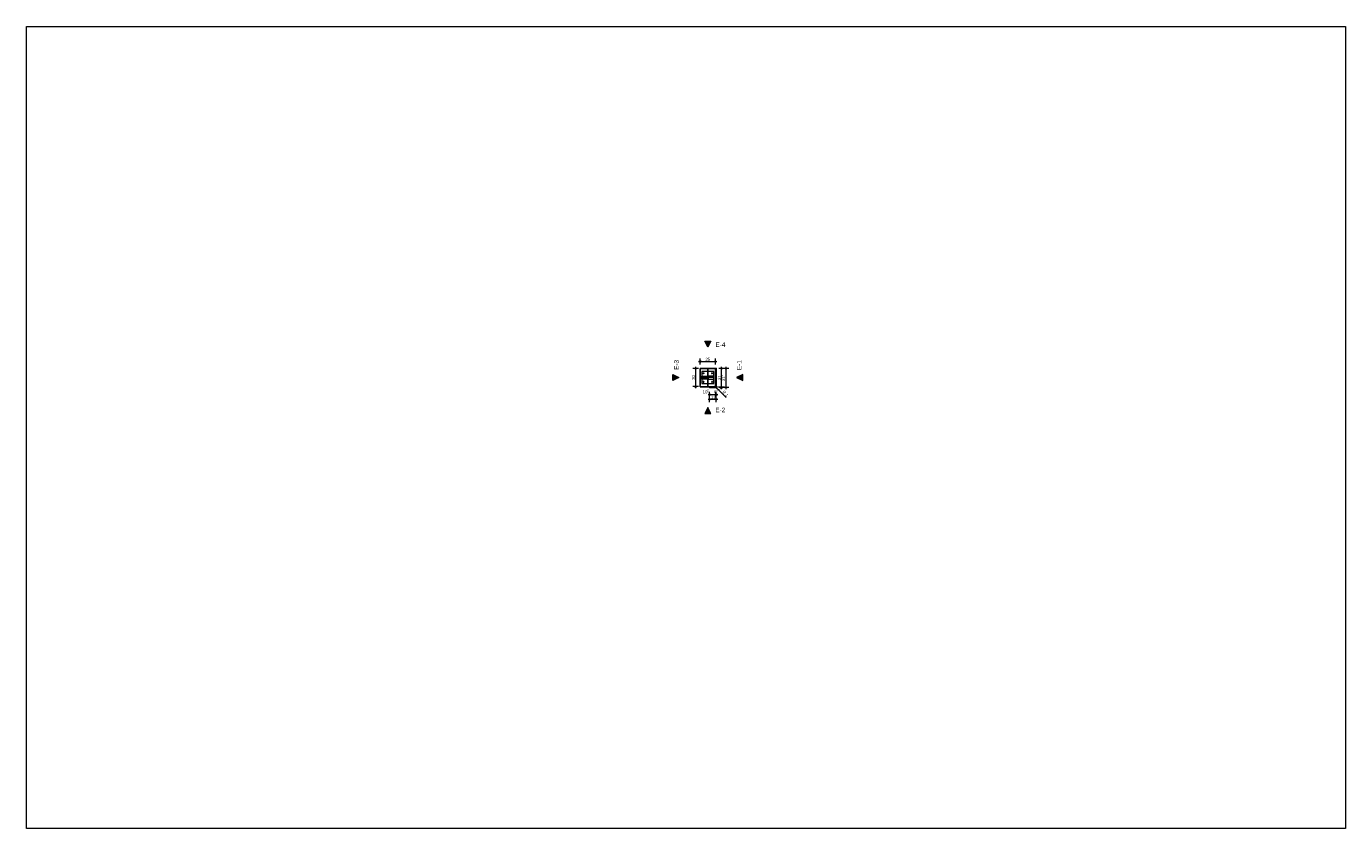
# Model space of a CAD drawing. Header units: millimetres. Extents: x 64850 to 1435566, y -594079 to 57306.
# Tile 1 of 121: x 64850 to 86587, y 44097 to 57306. Entities that reach past the tile are written whole.
import ezdxf

# ---------------------------------------------------------------- set-up
doc = ezdxf.new("R2010")
doc.units = ezdxf.units.MM
doc.header["$MEASUREMENT"] = 0
for name, pattern in [('Kropki i Kreski', [670.277762, 352.777767, -176.388884, 0, -141.111112]), ('Przerywana', [564.444447, 282.222223, -282.222223]), ('Wipeout_Contour', [1000, 0, -1000])]:
    doc.linetypes.add(name, pattern=pattern)
for name, color, linetype, lineweight in [('0_Nr_pióra__102', 8, 'Continuous', 5), ('2D - Ogólne_Nr_pióra__21', 7, 'Continuous', 25), ('_MDCP cyfrowa_Nr_pióra__102', 8, 'Continuous', 5), ('Konstrukcja - Słupy_Nr_pióra__1', 7, 'Continuous', 13), ('Wymiarowanie - Ogólne_Nr_pióra__46', 5, 'Continuous', 15), ('Znaczniki - Elewacje_Nr_pióra__1', 7, 'Continuous', 13)]:
    doc.layers.add(name, color=color, linetype=linetype, lineweight=lineweight)
for name, color, linetype, lineweight, true_color in [('2D - Ogólne_Nr_pióra__82', 7, 'Continuous', 13, 0xaaaaaa), ('Konstrukcja - Stropy_Nr_pióra__89', 7, 'Continuous', 13, 0x71cebe), ('Konstrukcja - Ściany zew_Nr_pióra__87', 7, 'Continuous', 13, 0x6a6a6a), ('Wnętrze - Umeblowanie_Nr_pióra__69', 7, 'Continuous', 13, 0x71cebe), ('Wnętrze - Umeblowanie_Nr_pióra__90', 7, 'Continuous', 13, 0x00bfbf), ('Wymiarowanie - Ogólne_Nr_pióra__45', 7, 'Continuous', 15, 0x40a5ff), ('Wymiarowanie - Ogólne_Nr_pióra__85', 7, 'Continuous', 13, 0x80c2ff)]:
    doc.layers.add(name, color=color, linetype=linetype, lineweight=lineweight, true_color=true_color)
for name, color, linetype in [('Konstrukcja - Stropy', 7, 'Continuous'), ('Konstrukcja - Słupy', 7, 'Continuous'), ('Konstrukcja - Ściany zew', 7, 'Continuous'), ('Wnętrze - Umeblowanie', 7, 'Continuous'), ('Wymiarowanie - Ogólne', 7, 'Continuous'), ('Znaczniki - Elewacje', 7, 'Continuous')]:
    doc.layers.add(name, color=color, linetype=linetype)
doc.styles.add('STYL_AUTOMATYCZNY_1', font='arial.ttf')
doc.dimstyles.new('STYL_AUTOMATYCZNY__1', dxfattribs={"dimtxt": 50, "dimasz": 47.5, "dimexe": 0.18, "dimexo": 0.0625, "dimgap": 0, "dimtad": 1, "dimtih": 1, "dimtoh": 1, "dimdec": 0, "dimlfac": 0.1, "dimzin": 0, "dimdsep": 46, "dimtxsty": 'STYL_AUTOMATYCZNY_1', "dimblk": 'ARROWHEAD_11', "dimblk1": 'ARROWHEAD_11', "dimblk2": 'ARROWHEAD_11', "dimcen": 0.09, "dimse1": 1, "dimse2": 1, "dimclrd": 256, "dimclre": 256, "dimclrt": 5, "dimazin": 0, "dimtfac": 1, "dimtdec": 4, "dimtmove": 0, "dimatfit": 3, "dimfxl": 1, "dimtolj": 1, "dimtzin": 0, "dimarcsym": 0})
doc.dimstyles.new('STYL_AUTOMATYCZNY__2', dxfattribs={"dimtxt": 50, "dimasz": 47.5, "dimexe": 0.18, "dimexo": 0.0625, "dimgap": 0, "dimtad": 1, "dimdec": 0, "dimlfac": 0.1, "dimzin": 0, "dimdsep": 46, "dimtxsty": 'STYL_AUTOMATYCZNY_1', "dimblk": 'ARROWHEAD_11', "dimblk1": 'ARROWHEAD_11', "dimblk2": 'ARROWHEAD_11', "dimcen": 0.09, "dimse1": 1, "dimse2": 1, "dimclrd": 256, "dimclre": 256, "dimclrt": 5, "dimazin": 0, "dimtfac": 1, "dimtdec": 4, "dimtmove": 0, "dimatfit": 3, "dimfxl": 1, "dimtolj": 1, "dimtzin": 0, "dimarcsym": 0})
doc.dimstyles.new('STYL_AUTOMATYCZNY__3', dxfattribs={"dimtxt": 50, "dimasz": 47.5, "dimexe": 0.18, "dimexo": 0.0625, "dimgap": 0, "dimtad": 1, "dimtih": 1, "dimtoh": 1, "dimdec": 0, "dimlfac": 0.1, "dimzin": 0, "dimdsep": 46, "dimtxsty": 'STYL_AUTOMATYCZNY_1', "dimblk": 'ARROWHEAD_11', "dimblk1": 'ARROWHEAD_11', "dimblk2": 'ARROWHEAD_11', "dimcen": 0.09, "dimse1": 1, "dimse2": 1, "dimclrd": 256, "dimclre": 256, "dimclrt": 5, "dimazin": 0, "dimtfac": 1, "dimtdec": 4, "dimtmove": 2, "dimatfit": 3, "dimfxl": 1, "dimtolj": 1, "dimtzin": 0, "dimarcsym": 0})
doc.dimstyles.new('STYL_AUTOMATYCZNY__4', dxfattribs={"dimtxt": 50, "dimasz": 47.5, "dimexe": 0.18, "dimexo": 0.0625, "dimgap": 0, "dimtad": 1, "dimdec": 0, "dimlfac": 0.1, "dimzin": 0, "dimdsep": 46, "dimtxsty": 'STYL_AUTOMATYCZNY_1', "dimblk": 'ARROWHEAD_11', "dimblk1": 'ARROWHEAD_11', "dimblk2": 'ARROWHEAD_11', "dimcen": 0.09, "dimse1": 1, "dimse2": 1, "dimclrd": 256, "dimclre": 256, "dimclrt": 5, "dimazin": 0, "dimtfac": 1, "dimtdec": 4, "dimtmove": 2, "dimatfit": 3, "dimfxl": 1, "dimtolj": 1, "dimtzin": 0, "dimarcsym": 0})
doc.dimstyles.new('STYL_AUTOMATYCZNY__5', dxfattribs={"dimtxt": 50, "dimasz": 18.357488, "dimexe": 0.18, "dimexo": 40, "dimgap": 0, "dimtad": 1, "dimdec": 0, "dimlfac": 0.1, "dimzin": 0, "dimdsep": 46, "dimtxsty": 'STYL_AUTOMATYCZNY_1', "dimblk": 'ARROWHEAD_5', "dimblk1": 'ARROWHEAD_5', "dimblk2": 'ARROWHEAD_5', "dimcen": 0.09, "dimclrd": 256, "dimclre": 256, "dimclrt": 5, "dimazin": 0, "dimtfac": 1, "dimtdec": 4, "dimtmove": 0, "dimatfit": 3, "dimfxl": 1, "dimtolj": 1, "dimtzin": 0, "dimarcsym": 0})

# ---------------------------------------------------------------- blocks, each defined once
blk = doc.blocks.new('Strop_1_3', base_point=(75977, 51424))
at = {"layer": 'Konstrukcja - Stropy_Nr_pióra__89', "color": 123, "linetype": 'Continuous', "lineweight": 13, "true_color": 0x71cebe, "flags": 128}
blk.add_lwpolyline([(75977, 51424), (76177, 51424), (76177, 51624), (75977, 51624)], close=True, dxfattribs=at)
for points in [[(76007, 51601, 1), (76007, 51586, 1)], [(76147, 51586, 1), (76147, 51601, 1)], [(76007, 51446, 1), (76007, 51461, 1)], [(76147, 51446, 1), (76147, 51461, 1)]]:
    blk.add_lwpolyline(points, format="xyb", close=True, dxfattribs=at)
blk = doc.blocks.new('Strop_2_3', base_point=(76072, 51374))
at = {"layer": 'Konstrukcja - Stropy_Nr_pióra__89', "color": 123, "linetype": 'Continuous', "lineweight": 13, "true_color": 0x71cebe, "flags": 128}
blk.add_lwpolyline([(76072, 51374), (76082, 51374), (76082, 51674), (76072, 51674)], close=True, dxfattribs=at)
blk = doc.blocks.new('Teownik 27')
at = {"layer": 'Wnętrze - Umeblowanie_Nr_pióra__69', "color": 123, "linetype": 'Kropki i Kreski', "lineweight": 13, "true_color": 0x71cebe}
blk.add_line((0, 0), (95, 0), dxfattribs=at)
at = {"layer": 'Wnętrze - Umeblowanie_Nr_pióra__90', "color": 132, "linetype": 'Continuous', "lineweight": 13, "true_color": 0x00bfbf}
for p, q in [((47.5, 25), (0, 25)), ((0, 25), (0, 0)), ((0, 0), (0, -25)), ((95, 25), (47.5, 25)), ((95, 0), (95, 25)), ((95, -25), (95, 0)), ((0, -25), (47.5, -25)), ((47.5, -25), (95, -25))]:
    blk.add_line(p, q, dxfattribs=at)
blk = doc.blocks.new('Ściana_1_3', base_point=(76205, 51364))
at = {"color": 254, "linetype": 'Wipeout_Contour', "lineweight": 0, "ltscale": 367428.887113}
blk.add_wipeout([(76205, 51364), (76107, 51364), (76107, 51359), (76205, 51359)], dxfattribs=at).dxf.layer = 'Konstrukcja - Ściany zew'
at = {"layer": 'Konstrukcja - Ściany zew_Nr_pióra__87', "color": 251, "linetype": 'Continuous', "lineweight": 13, "true_color": 0x6a6a6a, "flags": 128}
for points in [[(76205, 51364), (76107, 51364)], [(76107, 51364), (76107, 51359)], [(76107, 51359), (76205, 51359)]]:
    blk.add_lwpolyline(points, dxfattribs=at)
blk = doc.blocks.new('Ściana_2_3', base_point=(76212, 51371))
at = {"color": 254, "linetype": 'Wipeout_Contour', "lineweight": 0, "ltscale": 367984.910829}
blk.add_wipeout([(76217, 51371), (76217, 51674), (76212, 51674), (76212, 51371)], dxfattribs=at).dxf.layer = 'Konstrukcja - Ściany zew'
at = {"layer": 'Konstrukcja - Ściany zew_Nr_pióra__87', "color": 251, "linetype": 'Continuous', "lineweight": 13, "true_color": 0x6a6a6a, "flags": 128}
for points in [[(76217, 51674), (76212, 51674)], [(76212, 51674), (76212, 51371)], [(76217, 51371), (76217, 51674)]]:
    blk.add_lwpolyline(points, dxfattribs=at)
blk = doc.blocks.new('Ściana_3_3', base_point=(76205, 51364))
at = {"color": 254, "linetype": 'Wipeout_Contour', "lineweight": 0, "ltscale": 919047.846334}
blk.add_wipeout([(76205, 51359), (76205, 51359), (76214, 51362), (76217, 51371), (76217, 51371), (76212, 51371), (76212, 51371), (76210, 51366), (76205, 51364), (76205, 51364)], dxfattribs=at).dxf.layer = 'Konstrukcja - Ściany zew'
at = {"layer": 'Konstrukcja - Ściany zew_Nr_pióra__87', "color": 251, "linetype": 'Continuous', "lineweight": 13, "true_color": 0x6a6a6a}
for radius in [12.5, 7.5]:
    blk.add_arc((76205, 51371), radius, 270, 0, dxfattribs=at)
blk = doc.blocks.new('Słup_1_3', base_point=(76077, 51524))
at = {"layer": 'Konstrukcja - Słupy_Nr_pióra__1', "color": 7, "linetype": 'Przerywana', "lineweight": 13}
for p, q in [((76202, 51674), (75952, 51674)), ((75952, 51674), (75952, 51374)), ((76202, 51374), (76202, 51674)), ((75952, 51374), (76202, 51374))]:
    blk.add_line(p, q, dxfattribs=at)
blk = doc.blocks.new('*D9')
at = {"layer": 'Wymiarowanie - Ogólne_Nr_pióra__45', "linetype": 'Continuous', "lineweight": 15, "true_color": 0x40a5ff}
for points in [[(75940, 51788), (75941, 51783), (75944, 51779), (75948, 51777), (75952, 51776), (75957, 51777), (75961, 51779), (75964, 51783), (75965, 51788), (75964, 51793), (75961, 51797), (75957, 51800), (75952, 51801), (75948, 51800), (75944, 51797), (75941, 51793)], [(76190, 51788), (76191, 51783), (76194, 51779), (76198, 51777), (76202, 51776), (76207, 51777), (76211, 51779), (76214, 51783), (76215, 51788), (76214, 51793), (76211, 51797), (76207, 51800), (76202, 51801), (76198, 51800), (76194, 51797), (76191, 51793)]]:
    blk.add_hatch(color=161, dxfattribs=at).paths.add_polyline_path(points)
at = {"layer": 'Wymiarowanie - Ogólne_Nr_pióra__45', "color": 161, "linetype": 'Continuous', "lineweight": 15, "true_color": 0x40a5ff}
for centre in [(75952, 51788), (76202, 51788)]:
    blk.add_circle(centre, 12.5, dxfattribs=at)
at = {"layer": 'Wymiarowanie - Ogólne_Nr_pióra__85', "color": 151, "linetype": 'Continuous', "lineweight": 13, "true_color": 0x80c2ff}
for p, q in [((75927, 51788), (75940, 51788)), ((75952, 51801), (75952, 51835)), ((75952, 51741), (75952, 51776)), ((75965, 51788), (76190, 51788)), ((76202, 51801), (76202, 51835)), ((76202, 51741), (76202, 51776)), ((76215, 51788), (76227, 51788))]:
    blk.add_line(p, q, dxfattribs=at)
at = {"layer": 'Wymiarowanie - Ogólne_Nr_pióra__46', "color": 5, "lineweight": 15, "insert": (76039, 51798), "char_height": 50, "attachment_point": 7, "style": 'STYL_AUTOMATYCZNY_1'}
blk.add_mtext('\\A1;{\\pql;\\fArial|b0|i0|c238|p0;\\W1.000000;25}', dxfattribs=at)
blk = doc.blocks.new('ARROWHEAD_11')
at = {"color": 0, "linetype": 'Continuous', "lineweight": 0}
blk.add_line((0, 0), (-1, 0), dxfattribs=at)
at = {"color": 0, "linetype": 'Continuous', "lineweight": 0, "const_width": 0.25, "flags": 128}
blk.add_lwpolyline([(-0.125, 0, 1), (0.125, 0, 1)], format="xyb", close=True, dxfattribs=at)
blk = doc.blocks.new('*D11')
at = {"layer": 'Wymiarowanie - Ogólne_Nr_pióra__45', "linetype": 'Continuous', "lineweight": 15, "true_color": 0x40a5ff}
for points in [[(75867, 51674), (75868, 51669), (75870, 51665), (75874, 51662), (75879, 51661), (75884, 51662), (75888, 51665), (75891, 51669), (75892, 51674), (75891, 51679), (75888, 51683), (75884, 51685), (75879, 51686), (75874, 51685), (75870, 51683), (75868, 51679)], [(75867, 51374), (75868, 51369), (75870, 51365), (75874, 51362), (75879, 51361), (75884, 51362), (75888, 51365), (75891, 51369), (75892, 51374), (75891, 51379), (75888, 51383), (75884, 51385), (75879, 51386), (75874, 51385), (75870, 51383), (75868, 51379)]]:
    blk.add_hatch(color=161, dxfattribs=at).paths.add_polyline_path(points)
at = {"layer": 'Wymiarowanie - Ogólne_Nr_pióra__45', "color": 161, "linetype": 'Continuous', "lineweight": 15, "true_color": 0x40a5ff}
for centre in [(75879, 51674), (75879, 51374)]:
    blk.add_circle(centre, 12.5, dxfattribs=at)
at = {"layer": 'Wymiarowanie - Ogólne_Nr_pióra__85', "color": 151, "linetype": 'Continuous', "lineweight": 13, "true_color": 0x80c2ff}
for p, q in [((75867, 51674), (75832, 51674)), ((75879, 51686), (75879, 51699)), ((75879, 51386), (75879, 51661)), ((75926, 51674), (75892, 51674)), ((75867, 51374), (75832, 51374)), ((75879, 51349), (75879, 51361)), ((75926, 51374), (75892, 51374))]:
    blk.add_line(p, q, dxfattribs=at)
at = {"layer": 'Wymiarowanie - Ogólne_Nr_pióra__46', "color": 5, "lineweight": 15, "insert": (75869, 51486), "char_height": 50, "attachment_point": 7, "rotation": 90, "style": 'STYL_AUTOMATYCZNY_1'}
blk.add_mtext('\\A1;{\\pql;\\fArial|b0|i0|c238|p0;\\W1.000000;30}', dxfattribs=at)
blk = doc.blocks.new('*D12')
at = {"layer": 'Wymiarowanie - Ogólne_Nr_pióra__45', "linetype": 'Continuous', "lineweight": 15, "true_color": 0x40a5ff}
for points in [[(76095, 51242), (76096, 51238), (76099, 51234), (76103, 51231), (76107, 51230), (76112, 51231), (76116, 51234), (76119, 51238), (76120, 51242), (76119, 51247), (76116, 51251), (76112, 51254), (76107, 51255), (76103, 51254), (76099, 51251), (76096, 51247)], [(76200, 51242), (76201, 51238), (76204, 51234), (76208, 51231), (76212, 51230), (76217, 51231), (76221, 51234), (76224, 51238), (76225, 51242), (76224, 51247), (76221, 51251), (76217, 51254), (76212, 51255), (76208, 51254), (76204, 51251), (76201, 51247)], [(76205, 51242), (76206, 51238), (76209, 51234), (76213, 51231), (76217, 51230), (76222, 51231), (76226, 51234), (76229, 51238), (76230, 51242), (76229, 51247), (76226, 51251), (76222, 51254), (76217, 51255), (76213, 51254), (76209, 51251), (76206, 51247)]]:
    blk.add_hatch(color=161, dxfattribs=at).paths.add_polyline_path(points)
at = {"layer": 'Wymiarowanie - Ogólne_Nr_pióra__45', "color": 161, "linetype": 'Continuous', "lineweight": 15, "true_color": 0x40a5ff}
for centre in [(76107, 51242), (76212, 51242)]:
    blk.add_circle(centre, 12.5, dxfattribs=at)
at = {"layer": 'Wymiarowanie - Ogólne_Nr_pióra__85', "color": 151, "linetype": 'Continuous', "lineweight": 13, "true_color": 0x80c2ff}
for p, q in [((76082, 51242), (76095, 51242)), ((76107, 51255), (76107, 51289)), ((76107, 51196), (76107, 51230)), ((76120, 51242), (76200, 51242)), ((76212, 51255), (76212, 51289)), ((76212, 51196), (76212, 51230))]:
    blk.add_line(p, q, dxfattribs=at)
at = {"layer": 'Wymiarowanie - Ogólne_Nr_pióra__46', "color": 5, "lineweight": 15, "char_height": 50, "attachment_point": 7, "style": 'STYL_AUTOMATYCZNY_1'}
for s, insert in [('\\A1;{\\pql;\\fArial|b0|i0|c238|p0;\\W1.000000;10\\fArial|b0|i0|c238|p0;\\W1.000000;\\A1{\\H.66x;\\S5^  ;}}', (75994, 51249)), ('\\A1;{\\pql;\\fArial|b0|i0|c238|p0;\\W1.000000;0\\fArial|b0|i0|c238|p0;\\W1.000000;\\A1{\\H.66x;\\S5^  ;}}', (76179, 51249))]:
    blk.add_mtext(s, dxfattribs=dict(at, insert=insert))
blk = doc.blocks.new('*D13')
at = {"layer": 'Wymiarowanie - Ogólne_Nr_pióra__45', "linetype": 'Continuous', "lineweight": 15, "true_color": 0x40a5ff}
for points in [[(76200, 51242), (76201, 51238), (76204, 51234), (76208, 51231), (76212, 51230), (76217, 51231), (76221, 51234), (76224, 51238), (76225, 51242), (76224, 51247), (76221, 51251), (76217, 51254), (76212, 51255), (76208, 51254), (76204, 51251), (76201, 51247)], [(76205, 51242), (76206, 51238), (76209, 51234), (76213, 51231), (76217, 51230), (76222, 51231), (76226, 51234), (76229, 51238), (76230, 51242), (76229, 51247), (76226, 51251), (76222, 51254), (76217, 51255), (76213, 51254), (76209, 51251), (76206, 51247)]]:
    blk.add_hatch(color=161, dxfattribs=at).paths.add_polyline_path(points)
at = {"layer": 'Wymiarowanie - Ogólne_Nr_pióra__45', "color": 161, "linetype": 'Continuous', "lineweight": 15, "true_color": 0x40a5ff}
for centre in [(76212, 51242), (76217, 51242)]:
    blk.add_circle(centre, 12.5, dxfattribs=at)
at = {"layer": 'Wymiarowanie - Ogólne_Nr_pióra__85', "color": 151, "linetype": 'Continuous', "lineweight": 13, "true_color": 0x80c2ff}
for p, q in [((76212, 51255), (76212, 51289)), ((76212, 51242), (76217, 51242)), ((76212, 51196), (76212, 51230)), ((76217, 51255), (76217, 51289)), ((76217, 51196), (76217, 51230)), ((76230, 51242), (76242, 51242))]:
    blk.add_line(p, q, dxfattribs=at)
blk = doc.blocks.new('*D14')
at = {"layer": 'Wymiarowanie - Ogólne_Nr_pióra__45', "linetype": 'Continuous', "lineweight": 15, "true_color": 0x40a5ff}
for points in [[(76292, 51364), (76293, 51359), (76295, 51355), (76299, 51352), (76304, 51351), (76309, 51352), (76313, 51355), (76316, 51359), (76317, 51364), (76316, 51369), (76313, 51373), (76309, 51375), (76304, 51376), (76299, 51375), (76295, 51373), (76293, 51369)], [(76292, 51359), (76293, 51354), (76295, 51350), (76299, 51347), (76304, 51346), (76309, 51347), (76313, 51350), (76316, 51354), (76317, 51359), (76316, 51364), (76313, 51368), (76309, 51370), (76304, 51371), (76299, 51370), (76295, 51368), (76293, 51364)]]:
    blk.add_hatch(color=161, dxfattribs=at).paths.add_polyline_path(points)
at = {"layer": 'Wymiarowanie - Ogólne_Nr_pióra__45', "color": 161, "linetype": 'Continuous', "lineweight": 15, "true_color": 0x40a5ff}
for centre in [(76304, 51364), (76304, 51359)]:
    blk.add_circle(centre, 12.5, dxfattribs=at)
at = {"layer": 'Wymiarowanie - Ogólne_Nr_pióra__85', "color": 151, "linetype": 'Continuous', "lineweight": 13, "true_color": 0x80c2ff}
for p, q in [((76292, 51364), (76257, 51364)), ((76292, 51359), (76257, 51359)), ((76304, 51359), (76304, 51359)), ((76304, 51334), (76304, 51346)), ((76351, 51364), (76317, 51364)), ((76351, 51359), (76317, 51359))]:
    blk.add_line(p, q, dxfattribs=at)
at = {"layer": 'Wymiarowanie - Ogólne_Nr_pióra__46', "color": 5, "lineweight": 15, "insert": (76297, 51324), "char_height": 50, "attachment_point": 7, "rotation": 90, "style": 'STYL_AUTOMATYCZNY_1'}
blk.add_mtext('\\A1;{\\pql;\\fArial|b0|i0|c238|p0;\\W1.000000;0\\fArial|b0|i0|c238|p0;\\W1.000000;\\A1{\\H.66x;\\S5^  ;}}', dxfattribs=at)
blk = doc.blocks.new('*D15')
at = {"layer": 'Wymiarowanie - Ogólne_Nr_pióra__45', "linetype": 'Continuous', "lineweight": 15, "true_color": 0x40a5ff}
for points in [[(76292, 51674), (76293, 51669), (76295, 51665), (76299, 51662), (76304, 51661), (76309, 51662), (76313, 51665), (76316, 51669), (76317, 51674), (76316, 51679), (76313, 51683), (76309, 51685), (76304, 51686), (76299, 51685), (76295, 51683), (76293, 51679)], [(76292, 51364), (76293, 51359), (76295, 51355), (76299, 51352), (76304, 51351), (76309, 51352), (76313, 51355), (76316, 51359), (76317, 51364), (76316, 51369), (76313, 51373), (76309, 51375), (76304, 51376), (76299, 51375), (76295, 51373), (76293, 51369)], [(76292, 51359), (76293, 51354), (76295, 51350), (76299, 51347), (76304, 51346), (76309, 51347), (76313, 51350), (76316, 51354), (76317, 51359), (76316, 51364), (76313, 51368), (76309, 51370), (76304, 51371), (76299, 51370), (76295, 51368), (76293, 51364)]]:
    blk.add_hatch(color=161, dxfattribs=at).paths.add_polyline_path(points)
at = {"layer": 'Wymiarowanie - Ogólne_Nr_pióra__45', "color": 161, "linetype": 'Continuous', "lineweight": 15, "true_color": 0x40a5ff}
for centre in [(76304, 51674), (76304, 51364)]:
    blk.add_circle(centre, 12.5, dxfattribs=at)
at = {"layer": 'Wymiarowanie - Ogólne_Nr_pióra__85', "color": 151, "linetype": 'Continuous', "lineweight": 13, "true_color": 0x80c2ff}
for p, q in [((76292, 51674), (76257, 51674)), ((76304, 51686), (76304, 51699)), ((76304, 51376), (76304, 51661)), ((76351, 51674), (76317, 51674)), ((76292, 51364), (76257, 51364)), ((76351, 51364), (76317, 51364))]:
    blk.add_line(p, q, dxfattribs=at)
at = {"layer": 'Wymiarowanie - Ogólne_Nr_pióra__46', "color": 5, "lineweight": 15, "insert": (76294, 51481), "char_height": 50, "attachment_point": 7, "rotation": 90, "style": 'STYL_AUTOMATYCZNY_1'}
blk.add_mtext('\\A1;{\\pql;\\fArial|b0|i0|c238|p0;\\W1.000000;31}', dxfattribs=at)
blk = doc.blocks.new('*D16')
at = {"layer": 'Wymiarowanie - Ogólne_Nr_pióra__45', "linetype": 'Continuous', "lineweight": 15, "true_color": 0x40a5ff}
for points in [[(76367, 51674), (76368, 51669), (76370, 51665), (76374, 51662), (76379, 51661), (76384, 51662), (76388, 51665), (76391, 51669), (76392, 51674), (76391, 51679), (76388, 51683), (76384, 51685), (76379, 51686), (76374, 51685), (76370, 51683), (76368, 51679)], [(76367, 51359), (76368, 51354), (76370, 51350), (76374, 51347), (76379, 51346), (76384, 51347), (76388, 51350), (76391, 51354), (76392, 51359), (76391, 51364), (76388, 51368), (76384, 51370), (76379, 51371), (76374, 51370), (76370, 51368), (76368, 51364)]]:
    blk.add_hatch(color=161, dxfattribs=at).paths.add_polyline_path(points)
at = {"layer": 'Wymiarowanie - Ogólne_Nr_pióra__45', "color": 161, "linetype": 'Continuous', "lineweight": 15, "true_color": 0x40a5ff}
for centre in [(76379, 51674), (76379, 51359)]:
    blk.add_circle(centre, 12.5, dxfattribs=at)
at = {"layer": 'Wymiarowanie - Ogólne_Nr_pióra__85', "color": 151, "linetype": 'Continuous', "lineweight": 13, "true_color": 0x80c2ff}
for p, q in [((76367, 51674), (76332, 51674)), ((76379, 51686), (76379, 51699)), ((76379, 51371), (76379, 51661)), ((76426, 51674), (76392, 51674)), ((76367, 51359), (76332, 51359)), ((76379, 51334), (76379, 51346)), ((76426, 51359), (76392, 51359))]:
    blk.add_line(p, q, dxfattribs=at)
at = {"layer": 'Wymiarowanie - Ogólne_Nr_pióra__46', "color": 5, "lineweight": 15, "insert": (76372, 51466), "char_height": 50, "attachment_point": 7, "rotation": 90, "style": 'STYL_AUTOMATYCZNY_1'}
blk.add_mtext('\\A1;{\\pql;\\fArial|b0|i0|c238|p0;\\W1.000000;31\\fArial|b0|i0|c238|p0;\\W1.000000;\\A1{\\H.66x;\\S5^  ;}}', dxfattribs=at)
blk = doc.blocks.new('*D17')
at = {"layer": 'Wymiarowanie - Ogólne_Nr_pióra__45', "linetype": 'Continuous', "lineweight": 15, "true_color": 0x40a5ff}
for points in [[(76095, 51167), (76096, 51163), (76099, 51159), (76103, 51156), (76107, 51155), (76112, 51156), (76116, 51159), (76119, 51163), (76120, 51167), (76119, 51172), (76116, 51176), (76112, 51179), (76107, 51180), (76103, 51179), (76099, 51176), (76096, 51172)], [(76205, 51167), (76206, 51163), (76209, 51159), (76213, 51156), (76217, 51155), (76222, 51156), (76226, 51159), (76229, 51163), (76230, 51167), (76229, 51172), (76226, 51176), (76222, 51179), (76217, 51180), (76213, 51179), (76209, 51176), (76206, 51172)]]:
    blk.add_hatch(color=161, dxfattribs=at).paths.add_polyline_path(points)
at = {"layer": 'Wymiarowanie - Ogólne_Nr_pióra__45', "color": 161, "linetype": 'Continuous', "lineweight": 15, "true_color": 0x40a5ff}
for centre in [(76107, 51167), (76217, 51167)]:
    blk.add_circle(centre, 12.5, dxfattribs=at)
at = {"layer": 'Wymiarowanie - Ogólne_Nr_pióra__85', "color": 151, "linetype": 'Continuous', "lineweight": 13, "true_color": 0x80c2ff}
for p, q in [((76082, 51167), (76095, 51167)), ((76107, 51180), (76107, 51214)), ((76107, 51121), (76107, 51155)), ((76120, 51167), (76205, 51167)), ((76217, 51180), (76217, 51214)), ((76217, 51121), (76217, 51155)), ((76230, 51167), (76242, 51167))]:
    blk.add_line(p, q, dxfattribs=at)
at = {"layer": 'Wymiarowanie - Ogólne_Nr_pióra__46', "color": 5, "lineweight": 15, "insert": (76127, 51177), "char_height": 50, "attachment_point": 7, "style": 'STYL_AUTOMATYCZNY_1'}
blk.add_mtext('\\A1;{\\pql;\\fArial|b0|i0|c238|p0;\\W1.000000;11}', dxfattribs=at)
blk = doc.blocks.new('*D18')
at = {"layer": 'Wymiarowanie - Ogólne_Nr_pióra__45', "linetype": 'Continuous', "lineweight": 15, "true_color": 0x40a5ff}
blk.add_hatch(color=161, dxfattribs=at).paths.add_polyline_path([(76214, 51362), (76223, 51346), (76231, 51353)])
at = {"layer": 'Wymiarowanie - Ogólne_Nr_pióra__45', "color": 161, "linetype": 'Continuous', "lineweight": 15, "true_color": 0x40a5ff}
for p, q in [((76214, 51362), (76231, 51353)), ((76214, 51362), (76223, 51346)), ((76231, 51353), (76223, 51346))]:
    blk.add_line(p, q, dxfattribs=at)
at = {"layer": 'Wymiarowanie - Ogólne_Nr_pióra__85', "color": 151, "linetype": 'Continuous', "lineweight": 13, "true_color": 0x80c2ff}
for p, q in [((76210, 51371), (76200, 51371)), ((76205, 51376), (76205, 51366)), ((76227, 51349), (76285, 51291)), ((76285, 51291), (76378, 51198))]:
    blk.add_line(p, q, dxfattribs=at)
at = {"layer": 'Wymiarowanie - Ogólne_Nr_pióra__46', "color": 5, "lineweight": 15, "insert": (76310, 51280), "char_height": 50, "attachment_point": 7, "rotation": 315, "style": 'STYL_AUTOMATYCZNY_1'}
blk.add_mtext('\\A1;{\\pql;\\fArial|b0|i0|c238|p0;\\W1.000000;R 1}', dxfattribs=at)
blk = doc.blocks.new('ARROWHEAD_5')
at = {"linetype": 'Continuous', "lineweight": 0}
blk.add_hatch(color=0, dxfattribs=at).paths.add_polyline_path([(-1, 0.2679), (0, 0), (-1, -0.2679)])
at = {"color": 0, "linetype": 'Continuous', "lineweight": 0}
blk.add_line((0, 0), (-1, 0), dxfattribs=at)
blk = doc.blocks.new('Elewacja_1_3', base_point=(76652, 50924))
at = {"layer": 'Znaczniki - Elewacje', "linetype": 'Continuous', "lineweight": 0, "true_color": 0x000000}
blk.add_hatch(color=18, dxfattribs=at).paths.add_polyline_path([(76652, 51474), (76652, 51574), (76552, 51524)])
at = {"layer": 'Znaczniki - Elewacje_Nr_pióra__1', "color": 7, "linetype": 'Continuous', "lineweight": 13, "flags": 128}
blk.add_lwpolyline([(76652, 51474), (76652, 51574), (76552, 51524)], close=True, dxfattribs=at)
at = {"layer": 'Znaczniki - Elewacje_Nr_pióra__1', "color": 7, "lineweight": 13, "insert": (76632, 51811), "char_height": 75, "attachment_point": 9, "rotation": 90, "style": 'STYL_AUTOMATYCZNY_1'}
blk.add_mtext('\\A1;{\\pqr;\\pt0;\\fArial|b0|i0|c238|p0;\\W1.000000;E-1}', dxfattribs=at)
blk = doc.blocks.new('Elewacja_2_3', base_point=(75502, 50924))
at = {"layer": 'Znaczniki - Elewacje', "linetype": 'Continuous', "lineweight": 0, "true_color": 0x000000}
blk.add_hatch(color=18, dxfattribs=at).paths.add_polyline_path([(76027, 50933), (76127, 50933), (76077, 51033)])
at = {"layer": 'Znaczniki - Elewacje_Nr_pióra__1', "color": 7, "linetype": 'Continuous', "lineweight": 13, "flags": 128}
blk.add_lwpolyline([(76027, 50933), (76127, 50933), (76077, 51033)], close=True, dxfattribs=at)
at = {"layer": 'Znaczniki - Elewacje_Nr_pióra__1', "color": 7, "lineweight": 13, "insert": (76364, 50953), "char_height": 75, "attachment_point": 9, "style": 'STYL_AUTOMATYCZNY_1'}
blk.add_mtext('\\A1;{\\pqr;\\pt0;\\fArial|b0|i0|c238|p0;\\W1.000000;E-2}', dxfattribs=at)
blk = doc.blocks.new('Elewacja_3_3', base_point=(75502, 50924))
at = {"layer": 'Znaczniki - Elewacje', "linetype": 'Continuous', "lineweight": 0, "true_color": 0x000000}
blk.add_hatch(color=18, dxfattribs=at).paths.add_polyline_path([(75502, 51474), (75602, 51524), (75502, 51574)])
at = {"layer": 'Znaczniki - Elewacje_Nr_pióra__1', "color": 7, "linetype": 'Continuous', "lineweight": 13, "flags": 128}
blk.add_lwpolyline([(75502, 51474), (75502, 51574), (75602, 51524)], close=True, dxfattribs=at)
at = {"layer": 'Znaczniki - Elewacje_Nr_pióra__1', "color": 7, "lineweight": 13, "insert": (75599, 51651), "char_height": 75, "attachment_point": 7, "rotation": 90, "style": 'STYL_AUTOMATYCZNY_1'}
blk.add_mtext('\\A1;{\\pql;\\pt0;\\fArial|b0|i0|c238|p0;\\W1.000000;E-3}', dxfattribs=at)
blk = doc.blocks.new('Elewacja_4_3', base_point=(75502, 52124))
at = {"layer": 'Znaczniki - Elewacje', "linetype": 'Continuous', "lineweight": 0, "true_color": 0x000000}
blk.add_hatch(color=18, dxfattribs=at).paths.add_polyline_path([(76027, 52124), (76077, 52024), (76127, 52124)])
at = {"layer": 'Znaczniki - Elewacje_Nr_pióra__1', "color": 7, "linetype": 'Continuous', "lineweight": 13, "flags": 128}
blk.add_lwpolyline([(76027, 52124), (76127, 52124), (76077, 52024)], close=True, dxfattribs=at)
at = {"layer": 'Znaczniki - Elewacje_Nr_pióra__1', "color": 7, "lineweight": 13, "insert": (76204, 52029), "char_height": 75, "attachment_point": 7, "style": 'STYL_AUTOMATYCZNY_1'}
blk.add_mtext('\\A1;{\\pql;\\pt0;\\fArial|b0|i0|c238|p0;\\W1.000000;E-4}', dxfattribs=at)

msp = doc.modelspace()

# ---------------------------------------------------------------- linework, layer by layer
at = {"layer": '0_Nr_pióra__102', "color": 8, "linetype": 'Continuous', "lineweight": 5}
for centre in [(76007.5, 51593.7), (76147.5, 51593.7), (76007.5, 51453.7), (76147.5, 51453.7)]:
    msp.add_circle(centre, 7.5, dxfattribs=at)
at = {"layer": '2D - Ogólne_Nr_pióra__21', "color": 7, "linetype": 'Continuous', "lineweight": 25, "flags": 128}
for points in [[(76217.5, 51673.7), (76212.5, 51673.7), (76212.5, 51371.2), (76217.5, 51371.2)], [(76212.5, 51371.2), (76217.5, 51371.2), (76217.5, 51673.7), (76212.5, 51673.7)]]:
    msp.add_lwpolyline(points, close=True, dxfattribs=at)
at = {"layer": '2D - Ogólne_Nr_pióra__82', "color": 253, "linetype": 'Continuous', "lineweight": 13, "true_color": 0xaaaaaa, "flags": 128}
msp.add_lwpolyline([(75952.5, 51673.7), (76202.5, 51673.7), (76202.5, 51373.7), (75952.5, 51373.7)], close=True, dxfattribs=at)

# ---------------------------------------------------------------- block references
at = {"layer": 'Konstrukcja - Stropy', "color": 123, "linetype": 'Continuous', "lineweight": 13, "true_color": 0x71cebe}
for name, p in [('Strop_1_3', (75977.5, 51423.7)), ('Strop_2_3', (76072.5, 51373.7))]:
    msp.add_blockref(name, p, dxfattribs=at)
at = {"layer": 'Wnętrze - Umeblowanie', "color": 104, "linetype": 'Continuous', "lineweight": 13, "true_color": 0x029e21, "xscale": -1, "zscale": 1000, "rotation": 180}
msp.add_blockref('Teownik 27', (75977.5, 51523.7), dxfattribs=at)
at = {"layer": 'Wnętrze - Umeblowanie', "color": 104, "linetype": 'Continuous', "lineweight": 13, "true_color": 0x029e21, "zscale": 1000, "rotation": 180}
msp.add_blockref('Teownik 27', (76177.5, 51523.7), dxfattribs=at)
at = {"layer": 'Znaczniki - Elewacje', "color": 151, "lineweight": 13, "true_color": 0x80c2ff}
for name, p in [('Elewacja_4_3', (75502.5, 52123.7)), ('Elewacja_3_3', (75502.5, 50923.7)), ('Elewacja_1_3', (76652.5, 50923.7)), ('Elewacja_2_3', (75502.5, 50923.7))]:
    msp.add_blockref(name, p, dxfattribs=at)

# ---------------------------------------------------------------- dimensions: what is measured, and where the dimension line sits
at = {"layer": 'Wymiarowanie - Ogólne', "color": 151, "linetype": 'Continuous', "lineweight": 13, "true_color": 0x80c2ff}
dim = msp.add_linear_dim(base=(75879.2, 51673.7), p1=(75952.5, 51373.7), p2=(75952.5, 51673.7), angle=90, dimstyle='STYL_AUTOMATYCZNY__2', dxfattribs=at)
dim.commit()
dim.dimension.update_dxf_attribs({"geometry": '*D11', "text_midpoint": (75844.2, 51523.7), "dimtype": 160, "text_rotation": 90})

# ---------------------------------------------------------------- next in the draw order: block references
at = {"layer": 'Konstrukcja - Ściany zew', "color": 7, "lineweight": 25}
msp.add_blockref('Ściana_1_3', (76205, 51363.7), dxfattribs=at)

# ---------------------------------------------------------------- next in the draw order: block references
msp.add_blockref('Ściana_2_3', (76212.5, 51371.2), dxfattribs=at)

# ---------------------------------------------------------------- next in the draw order: block references
msp.add_blockref('Ściana_3_3', (76205, 51363.7), dxfattribs=at)

# ---------------------------------------------------------------- next in the draw order: dimensions: what is measured, and where the dimension line sits
at = {"layer": 'Wymiarowanie - Ogólne', "color": 151, "linetype": 'Continuous', "lineweight": 13, "true_color": 0x80c2ff}
dim = msp.add_linear_dim(base=(76202.5, 51788.1), p1=(75952.5, 51673.7), p2=(76202.5, 51673.7), dimstyle='STYL_AUTOMATYCZNY__1', dxfattribs=at)
dim.commit()
dim.dimension.update_dxf_attribs({"geometry": '*D9', "text_midpoint": (76077.4, 51823.1), "dimtype": 160})

# ---------------------------------------------------------------- next in the draw order: linework, layer by layer
at = {"layer": '2D - Ogólne_Nr_pióra__21', "color": 7, "linetype": 'Continuous', "lineweight": 25, "flags": 128}
msp.add_lwpolyline([(76205, 51358.7, 0.4142136), (76217.5, 51371.2), (76217.5, 51673.7), (76212.5, 51673.7), (76212.5, 51371.2, -0.4142136), (76205, 51363.7), (76107.5, 51363.7), (76107.5, 51358.7)], format="xyb", close=True, dxfattribs=at)
at = {"layer": '_MDCP cyfrowa_Nr_pióra__102', "color": 8, "linetype": 'Continuous', "lineweight": 5, "flags": 128}
msp.add_lwpolyline([(64849.8, 57306.1), (86587, 57306.1), (86587, 44096.6), (64849.8, 44096.6)], close=True, dxfattribs=at)

# ---------------------------------------------------------------- next in the draw order: block references
at = {"layer": 'Konstrukcja - Słupy', "color": 14, "lineweight": 25, "true_color": 0xa80f02}
msp.add_blockref('Słup_1_3', (76077.5, 51523.7), dxfattribs=at)

# ---------------------------------------------------------------- next in the draw order: dimensions: what is measured, and where the dimension line sits
at = {"layer": 'Wymiarowanie - Ogólne', "color": 151, "linetype": 'Continuous', "lineweight": 13, "true_color": 0x80c2ff}
for base, p1, p2, dimstyle, picture, middle in [((76304.2, 51673.7), (76107.5, 51363.7), (76217.5, 51673.7), 'STYL_AUTOMATYCZNY__2', '*D15', (76269.2, 51518.7)), ((76379.2239368, 51673.744628), (76204.9777118, 51358.744628), (76217.4777118, 51673.744628), 'STYL_AUTOMATYCZNY__2', '*D16', (76344.2239367, 51570.8886243)), ((76304.2239368, 51363.744628), (76204.9777118, 51358.744628), (76107.4777118, 51363.744628), 'STYL_AUTOMATYCZNY__4', '*D14', (76269.2239367, 51410.6923175))]:
    dim = msp.add_linear_dim(base=base, p1=p1, p2=p2, angle=90, dimstyle=dimstyle, dxfattribs=at)
    dim.commit()
    dim.dimension.update_dxf_attribs({"geometry": picture, "text_midpoint": middle, "dimtype": 160, "text_rotation": 90})
for base, p1, p2, dimstyle, picture, middle in [((76212.4777118, 51242.4886002), (76107.4777118, 51358.744628), (76212.4777118, 51371.244628), 'STYL_AUTOMATYCZNY__1', '*D12', (76098.9002057, 51277.4886003)), ((76217.5, 51167.5), (76107.5, 51358.7), (76217.5, 51371.2), 'STYL_AUTOMATYCZNY__1', '*D17', (76164.9, 51202.5)), ((76217.4777118, 51242.4886002), (76212.4777118, 51371.244628), (76217.4777118, 51371.244628), 'STYL_AUTOMATYCZNY__3', '*D13', (76265.649443, 51277.4886003))]:
    dim = msp.add_linear_dim(base=base, p1=p1, p2=p2, dimstyle=dimstyle, dxfattribs=at)
    dim.commit()
    dim.dimension.update_dxf_attribs({"geometry": picture, "text_midpoint": middle, "dimtype": 160})
dim = msp.add_radius_dim(center=(76205, 51371.2), mpoint=(76213.8, 51362.4), dimstyle='STYL_AUTOMATYCZNY__5', dxfattribs=at)
dim.commit()
dim.dimension.update_dxf_attribs({"geometry": '*D18', "text_midpoint": (76362.9, 51262.9), "dimtype": 164, "text_rotation": 315})

doc.saveas('drawing.dxf')
